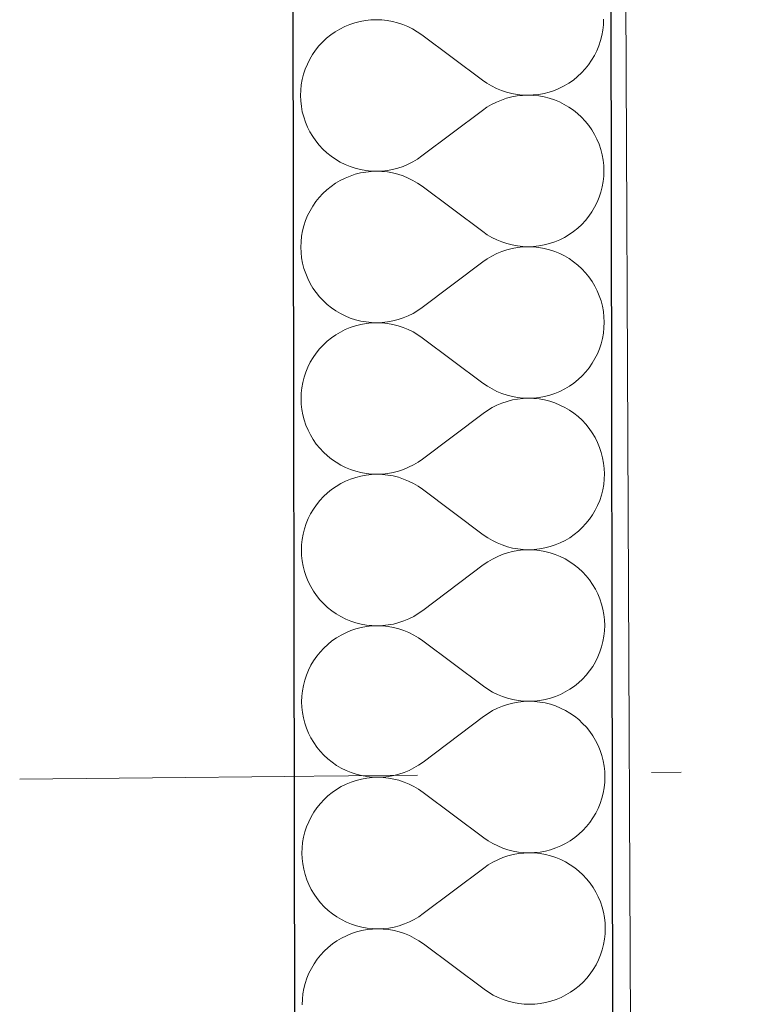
# Model space of a CAD drawing. Header units: millimetres. Extents: x -23738 to 4435, y -2716 to 20653.
# Tile 141 of 160: x -11280 to -10909, y 15142 to 15637. Entities that reach past the tile are written whole.
import ezdxf

# ---------------------------------------------------------------- set-up
doc = ezdxf.new("R2010")
doc.units = ezdxf.units.MM
doc.header["$MEASUREMENT"] = 0
doc.linetypes.add('Wipeout_Contour', pattern=[1000, 0, -1000])
doc.linetypes.add('Čerchovaná', pattern=[450, 200, -117.5, 15, -117.5])
for name, color, linetype in [('9._POHLED ZÁPADNÍ_2_Konstrukce - krov', 7, 'Continuous'), ('9._POHLED ZÁPADNÍ_2_Konstrukce - nosné', 7, 'Continuous'), ('9._POHLED ZÁPADNÍ_2_Nové_Konstrukce - nosné', 7, 'Continuous'), ('9._POHLED ZÁPADNÍ_2_Nové_Výplně - Povrchové', 7, 'Continuous'), ('9._POHLED ZÁPADNÍ_2_Nové_Výplně – Řezové', 7, 'Continuous'), ('9._POHLED ZÁPADNÍ_2_Výplně - Povrchové', 7, 'Continuous'), ('9._POHLED ZÁPADNÍ_2_VÝTAH VAR 1', 7, 'Continuous')]:
    doc.layers.add(name, color=color, linetype=linetype)

# ---------------------------------------------------------------- blocks, each defined once
blk = doc.blocks.new('*X21', base_point=(-24533.14, -6254.22))
at = {"layer": '9._POHLED ZÁPADNÍ_2_Nové_Výplně – Řezové', "color": 21, "linetype": 'Continuous', "lineweight": 20, "true_color": 0xffaaaa}
for p, q in [((-11111.25, 15635.93), (-11113.83, 15635.07)), ((-11108.61, 15636.61), (-11111.25, 15635.93)), ((-11105.94, 15637.09), (-11108.61, 15636.61)), ((-11103.23, 15637.39), (-11105.94, 15637.09)), ((-11100.51, 15637.49), (-11103.23, 15637.39)), ((-11097.79, 15637.4), (-11100.51, 15637.49)), ((-11095.09, 15637.11), (-11097.79, 15637.4)), ((-11092.41, 15636.63), (-11095.09, 15637.11)), ((-11089.77, 15635.96), (-11092.41, 15636.63)), ((-11087.19, 15635.1), (-11089.77, 15635.96)), ((-10986.34, 15634.97), (-10986.25, 15637.69)), ((-11121.11, 15631.41), (-11123.34, 15629.86)), ((-11118.77, 15632.8), (-11121.11, 15631.41)), ((-11116.34, 15634.03), (-11118.77, 15632.8)), ((-11113.83, 15635.07), (-11116.34, 15634.03)), ((-11084.68, 15634.06), (-11087.19, 15635.1)), ((-11082.24, 15632.85), (-11084.68, 15634.06)), ((-11079.9, 15631.46), (-11082.24, 15632.85)), ((-11077.67, 15629.91), (-11079.9, 15631.46)), ((-10987.11, 15629.59), (-10986.63, 15632.27)), ((-10986.63, 15632.27), (-10986.34, 15634.97)), ((-11127.45, 15626.29), (-11129.3, 15624.3)), ((-11125.46, 15628.15), (-11127.45, 15626.29)), ((-11123.34, 15629.86), (-11125.46, 15628.15)), ((-11047.15, 15607.11), (-11077.67, 15629.91)), ((-10988.63, 15624.37), (-10987.78, 15626.95)), ((-10987.78, 15626.95), (-10987.11, 15629.59)), ((-11131, 15622.18), (-11132.55, 15619.94)), ((-11129.3, 15624.3), (-11131, 15622.18)), ((-10990.88, 15619.42), (-10989.67, 15621.85)), ((-10989.67, 15621.85), (-10988.63, 15624.37)), ((-11133.93, 15617.6), (-11135.15, 15615.16)), ((-11132.55, 15619.94), (-11133.93, 15617.6)), ((-10993.82, 15614.84), (-10992.27, 15617.08)), ((-10992.27, 15617.08), (-10990.88, 15619.42)), ((-11136.18, 15612.65), (-11137.04, 15610.07)), ((-11135.15, 15615.16), (-11136.18, 15612.65)), ((-10999.36, 15608.87), (-10997.37, 15610.73)), ((-10997.37, 15610.73), (-10995.52, 15612.72)), ((-10995.52, 15612.72), (-10993.82, 15614.84)), ((-11137.71, 15607.43), (-11138.19, 15604.75)), ((-11137.04, 15610.07), (-11137.71, 15607.43)), ((-11047.15, 15607.11), (-11044.91, 15605.56)), ((-11003.71, 15605.6), (-11001.47, 15607.16)), ((-11001.47, 15607.16), (-10999.36, 15608.87)), ((-11138.47, 15602.05), (-11138.56, 15599.33)), ((-11138.19, 15604.75), (-11138.47, 15602.05)), ((-11044.91, 15605.56), (-11042.57, 15604.17)), ((-11042.57, 15604.17), (-11040.14, 15602.96)), ((-11040.14, 15602.96), (-11037.62, 15601.92)), ((-11037.62, 15601.92), (-11035.04, 15601.06)), ((-11035.04, 15601.06), (-11032.41, 15600.39)), ((-11016.2, 15600.41), (-11013.57, 15601.09)), ((-11013.57, 15601.09), (-11010.99, 15601.95)), ((-11010.99, 15601.95), (-11008.48, 15602.99)), ((-11008.48, 15602.99), (-11006.04, 15604.21)), ((-11006.04, 15604.21), (-11003.71, 15605.6)), ((-11138.56, 15599.33), (-11138.46, 15596.61)), ((-11138.46, 15596.61), (-11138.17, 15593.9)), ((-11040.13, 15596.05), (-11042.56, 15594.82)), ((-11037.62, 15597.09), (-11040.13, 15596.05)), ((-11035.04, 15597.96), (-11037.62, 15597.09)), ((-11032.4, 15598.64), (-11035.04, 15597.96)), ((-11032.41, 15600.39), (-11029.73, 15599.91)), ((-11029.73, 15599.13), (-11032.4, 15598.64)), ((-11029.73, 15599.91), (-11027.02, 15599.62)), ((-11027.02, 15599.43), (-11029.73, 15599.13)), ((-11027.02, 15599.62), (-11024.3, 15599.53)), ((-11024.3, 15599.53), (-11027.02, 15599.43)), ((-11024.3, 15599.53), (-11021.58, 15599.63)), ((-11021.58, 15599.44), (-11024.3, 15599.53)), ((-11021.58, 15599.63), (-11018.88, 15599.92)), ((-11018.88, 15599.15), (-11021.58, 15599.44)), ((-11018.88, 15599.92), (-11016.2, 15600.41)), ((-11016.2, 15598.68), (-11018.88, 15599.15)), ((-11013.56, 15598.01), (-11016.2, 15598.68)), ((-11010.98, 15597.16), (-11013.56, 15598.01)), ((-11008.46, 15596.12), (-11010.98, 15597.16)), ((-11006.03, 15594.91), (-11008.46, 15596.12)), ((-11138.17, 15593.9), (-11137.68, 15591.23)), ((-11137.68, 15591.23), (-11137, 15588.59)), ((-11047.12, 15591.87), (-11077.56, 15568.96)), ((-11044.89, 15593.43), (-11047.12, 15591.87)), ((-11042.56, 15594.82), (-11044.89, 15593.43)), ((-11003.69, 15593.53), (-11006.03, 15594.91)), ((-11001.45, 15591.98), (-11003.69, 15593.53)), ((-10999.33, 15590.28), (-11001.45, 15591.98)), ((-11137, 15588.59), (-11136.14, 15586.01)), ((-11136.14, 15586.01), (-11135.09, 15583.5)), ((-10997.33, 15588.43), (-10999.33, 15590.28)), ((-10995.47, 15586.44), (-10997.33, 15588.43)), ((-10993.76, 15584.33), (-10995.47, 15586.44)), ((-11135.09, 15583.5), (-11133.87, 15581.07)), ((-11133.87, 15581.07), (-11132.48, 15578.73)), ((-10992.2, 15582.09), (-10993.76, 15584.33)), ((-10990.81, 15579.76), (-10992.2, 15582.09)), ((-11132.48, 15578.73), (-11130.92, 15576.5)), ((-11130.92, 15576.5), (-11129.21, 15574.39)), ((-10989.59, 15577.33), (-10990.81, 15579.76)), ((-10988.54, 15574.82), (-10989.59, 15577.33)), ((-11129.21, 15574.39), (-11127.35, 15572.4)), ((-11127.35, 15572.4), (-11125.36, 15570.55)), ((-10987.68, 15572.24), (-10988.54, 15574.82)), ((-10987, 15569.6), (-10987.68, 15572.24)), ((-11125.36, 15570.55), (-11123.23, 15568.85)), ((-11123.23, 15568.85), (-11121, 15567.3)), ((-11121, 15567.3), (-11118.65, 15565.92)), ((-11082.12, 15566.01), (-11079.79, 15567.4)), ((-11079.79, 15567.4), (-11077.56, 15568.96)), ((-10986.51, 15566.92), (-10987, 15569.6)), ((-10986.22, 15564.22), (-10986.51, 15566.92)), ((-11118.65, 15565.92), (-11116.22, 15564.71)), ((-11116.22, 15564.71), (-11113.7, 15563.67)), ((-11113.7, 15563.67), (-11111.12, 15562.82)), ((-11111.12, 15562.82), (-11108.48, 15562.15)), ((-11108.48, 15562.15), (-11105.8, 15561.67)), ((-11105.8, 15561.67), (-11103.1, 15561.39)), ((-11103.1, 15561.2), (-11105.8, 15560.9)), ((-11103.1, 15561.39), (-11100.38, 15561.3)), ((-11100.38, 15561.3), (-11103.1, 15561.2)), ((-11100.38, 15561.3), (-11097.66, 15561.4)), ((-11097.66, 15561.2), (-11100.38, 15561.3)), ((-11097.66, 15561.4), (-11094.95, 15561.7)), ((-11094.95, 15560.92), (-11097.66, 15561.2)), ((-11094.95, 15561.7), (-11092.28, 15562.19)), ((-11092.28, 15562.19), (-11089.64, 15562.87)), ((-11089.64, 15562.87), (-11087.06, 15563.73)), ((-11087.06, 15563.73), (-11084.55, 15564.78)), ((-11084.55, 15564.78), (-11082.12, 15566.01)), ((-10986.12, 15561.5), (-10986.22, 15564.22)), ((-10986.21, 15558.78), (-10986.12, 15561.5)), ((-11118.64, 15556.61), (-11120.97, 15555.22)), ((-11116.2, 15557.84), (-11118.64, 15556.61)), ((-11113.69, 15558.88), (-11116.2, 15557.84)), ((-11111.11, 15559.74), (-11113.69, 15558.88)), ((-11108.48, 15560.42), (-11111.11, 15559.74)), ((-11105.8, 15560.9), (-11108.48, 15560.42)), ((-11092.28, 15560.44), (-11094.95, 15560.92)), ((-11089.64, 15559.77), (-11092.28, 15560.44)), ((-11087.06, 15558.91), (-11089.64, 15559.77)), ((-11084.54, 15557.87), (-11087.06, 15558.91)), ((-11082.11, 15556.66), (-11084.54, 15557.87)), ((-11079.77, 15555.27), (-11082.11, 15556.66)), ((-10986.49, 15556.08), (-10986.21, 15558.78)), ((-11125.32, 15551.96), (-11127.31, 15550.1)), ((-11123.21, 15553.67), (-11125.32, 15551.96)), ((-11120.97, 15555.22), (-11123.21, 15553.67)), ((-11077.53, 15553.72), (-11079.77, 15555.27)), ((-11047.01, 15530.92), (-11077.53, 15553.72)), ((-10987.64, 15550.76), (-10986.97, 15553.4)), ((-10986.97, 15553.4), (-10986.49, 15556.08)), ((-11129.16, 15548.11), (-11130.87, 15545.99)), ((-11127.31, 15550.1), (-11129.16, 15548.11)), ((-10989.53, 15545.66), (-10988.5, 15548.18)), ((-10988.5, 15548.18), (-10987.64, 15550.76)), ((-11133.8, 15541.41), (-11135.01, 15538.97)), ((-11132.41, 15543.75), (-11133.8, 15541.41)), ((-11130.87, 15545.99), (-11132.41, 15543.75)), ((-10992.13, 15540.89), (-10990.75, 15543.23)), ((-10990.75, 15543.23), (-10989.53, 15545.66)), ((-11136.05, 15536.46), (-11136.9, 15533.88)), ((-11135.01, 15538.97), (-11136.05, 15536.46)), ((-10997.23, 15534.54), (-10995.38, 15536.53)), ((-10995.38, 15536.53), (-10993.68, 15538.65)), ((-10993.68, 15538.65), (-10992.13, 15540.89)), ((-11136.9, 15533.88), (-11137.57, 15531.24)), ((-11001.34, 15530.97), (-10999.22, 15532.68)), ((-10999.22, 15532.68), (-10997.23, 15534.54)), ((-11138.05, 15528.56), (-11138.34, 15525.85)), ((-11137.57, 15531.24), (-11138.05, 15528.56)), ((-11047.01, 15530.92), (-11044.78, 15529.37)), ((-11044.78, 15529.37), (-11042.44, 15527.98)), ((-11042.44, 15527.98), (-11040, 15526.77)), ((-11040, 15526.77), (-11037.49, 15525.73)), ((-11010.85, 15525.76), (-11008.34, 15526.8)), ((-11008.34, 15526.8), (-11005.91, 15528.02)), ((-11005.91, 15528.02), (-11003.57, 15529.41)), ((-11003.57, 15529.41), (-11001.34, 15530.97)), ((-11138.34, 15525.85), (-11138.43, 15523.14)), ((-11138.43, 15523.14), (-11138.33, 15520.42)), ((-11037.49, 15525.73), (-11034.91, 15524.87)), ((-11034.9, 15521.77), (-11037.48, 15520.9)), ((-11034.91, 15524.87), (-11032.27, 15524.2)), ((-11032.27, 15522.45), (-11034.9, 15521.77)), ((-11032.27, 15524.2), (-11029.59, 15523.72)), ((-11029.59, 15522.94), (-11032.27, 15522.45)), ((-11029.59, 15523.72), (-11026.89, 15523.43)), ((-11026.89, 15523.23), (-11029.59, 15522.94)), ((-11026.89, 15523.43), (-11024.17, 15523.34)), ((-11024.17, 15523.34), (-11026.89, 15523.23)), ((-11024.17, 15523.34), (-11021.45, 15523.44)), ((-11021.45, 15523.25), (-11024.17, 15523.34)), ((-11021.45, 15523.44), (-11018.74, 15523.73)), ((-11018.74, 15522.96), (-11021.45, 15523.25)), ((-11018.74, 15523.73), (-11016.07, 15524.22)), ((-11016.07, 15522.49), (-11018.74, 15522.96)), ((-11016.07, 15524.22), (-11013.43, 15524.9)), ((-11013.43, 15521.82), (-11016.07, 15522.49)), ((-11013.43, 15524.9), (-11010.85, 15525.76)), ((-11010.84, 15520.97), (-11013.43, 15521.82)), ((-11138.33, 15520.42), (-11138.03, 15517.71)), ((-11138.03, 15517.71), (-11137.54, 15515.04)), ((-11044.76, 15517.24), (-11046.99, 15515.68)), ((-11042.42, 15518.63), (-11044.76, 15517.24)), ((-11039.99, 15519.85), (-11042.42, 15518.63)), ((-11037.48, 15520.9), (-11039.99, 15519.85)), ((-11008.33, 15519.93), (-11010.84, 15520.97)), ((-11005.89, 15518.72), (-11008.33, 15519.93)), ((-11003.55, 15517.34), (-11005.89, 15518.72)), ((-11001.31, 15515.79), (-11003.55, 15517.34)), ((-11137.54, 15515.04), (-11136.87, 15512.4)), ((-11136.87, 15512.4), (-11136, 15509.82)), ((-11046.99, 15515.68), (-11077.42, 15492.77)), ((-10999.19, 15514.09), (-11001.31, 15515.79)), ((-10997.2, 15512.24), (-10999.19, 15514.09)), ((-10995.34, 15510.25), (-10997.2, 15512.24)), ((-11136, 15509.82), (-11134.96, 15507.31)), ((-11134.96, 15507.31), (-11133.73, 15504.88)), ((-10993.63, 15508.14), (-10995.34, 15510.25)), ((-10992.07, 15505.9), (-10993.63, 15508.14)), ((-11133.73, 15504.88), (-11132.34, 15502.54)), ((-11132.34, 15502.54), (-11130.78, 15500.31)), ((-10990.68, 15503.57), (-10992.07, 15505.9)), ((-10989.45, 15501.14), (-10990.68, 15503.57)), ((-11130.78, 15500.31), (-11129.07, 15498.2)), ((-11129.07, 15498.2), (-11127.22, 15496.21)), ((-10988.41, 15498.62), (-10989.45, 15501.14)), ((-10987.54, 15496.05), (-10988.41, 15498.62)), ((-11127.22, 15496.21), (-11125.22, 15494.36)), ((-11125.22, 15494.36), (-11123.1, 15492.66)), ((-11123.1, 15492.66), (-11120.86, 15491.11)), ((-11079.65, 15491.21), (-11077.42, 15492.77)), ((-10986.87, 15493.41), (-10987.54, 15496.05)), ((-10986.38, 15490.73), (-10986.87, 15493.41)), ((-11120.86, 15491.11), (-11118.52, 15489.73)), ((-11118.52, 15489.73), (-11116.08, 15488.52)), ((-11116.08, 15488.52), (-11113.57, 15487.48)), ((-11113.57, 15487.48), (-11110.98, 15486.63)), ((-11089.51, 15486.68), (-11086.93, 15487.54)), ((-11086.93, 15487.54), (-11084.42, 15488.59)), ((-11084.42, 15488.59), (-11081.99, 15489.82)), ((-11081.99, 15489.82), (-11079.65, 15491.21)), ((-10986.08, 15488.03), (-10986.38, 15490.73)), ((-10985.98, 15485.31), (-10986.08, 15488.03)), ((-11113.56, 15482.69), (-11116.07, 15481.65)), ((-11110.98, 15483.55), (-11113.56, 15482.69)), ((-11110.98, 15486.63), (-11108.35, 15485.96)), ((-11108.34, 15484.23), (-11110.98, 15483.55)), ((-11108.35, 15485.96), (-11105.67, 15485.48)), ((-11105.67, 15484.71), (-11108.34, 15484.23)), ((-11105.67, 15485.48), (-11102.96, 15485.2)), ((-11102.96, 15485.01), (-11105.67, 15484.71)), ((-11102.96, 15485.2), (-11100.24, 15485.11)), ((-11100.24, 15485.11), (-11102.96, 15485.01)), ((-11100.24, 15485.11), (-11097.52, 15485.21)), ((-11097.52, 15485.01), (-11100.24, 15485.11)), ((-11097.52, 15485.21), (-11094.82, 15485.51)), ((-11094.82, 15484.73), (-11097.52, 15485.01)), ((-11094.82, 15485.51), (-11092.14, 15486)), ((-11092.14, 15484.25), (-11094.82, 15484.73)), ((-11092.14, 15486), (-11089.51, 15486.68)), ((-11089.5, 15483.58), (-11092.14, 15484.25)), ((-11086.92, 15482.72), (-11089.5, 15483.58)), ((-11084.41, 15481.68), (-11086.92, 15482.72)), ((-10986.36, 15479.89), (-10986.07, 15482.59)), ((-10986.07, 15482.59), (-10985.98, 15485.31)), ((-11123.07, 15477.48), (-11125.19, 15475.77)), ((-11120.84, 15479.03), (-11123.07, 15477.48)), ((-11118.5, 15480.42), (-11120.84, 15479.03)), ((-11116.07, 15481.65), (-11118.5, 15480.42)), ((-11081.97, 15480.47), (-11084.41, 15481.68)), ((-11079.63, 15479.08), (-11081.97, 15480.47)), ((-11077.4, 15477.53), (-11079.63, 15479.08)), ((-11046.88, 15454.73), (-11077.4, 15477.53)), ((-10987.51, 15474.57), (-10986.84, 15477.21)), ((-10986.84, 15477.21), (-10986.36, 15479.89)), ((-11127.18, 15473.91), (-11129.03, 15471.92)), ((-11125.19, 15475.77), (-11127.18, 15473.91)), ((-10989.4, 15469.47), (-10988.36, 15471.99)), ((-10988.36, 15471.99), (-10987.51, 15474.57)), ((-11132.28, 15467.56), (-11133.66, 15465.22)), ((-11130.73, 15469.8), (-11132.28, 15467.56)), ((-11129.03, 15471.92), (-11130.73, 15469.8)), ((-10992, 15464.7), (-10990.61, 15467.04)), ((-10990.61, 15467.04), (-10989.4, 15469.47)), ((-11134.88, 15462.78), (-11135.91, 15460.27)), ((-11133.66, 15465.22), (-11134.88, 15462.78)), ((-10995.25, 15460.34), (-10993.54, 15462.46)), ((-10993.54, 15462.46), (-10992, 15464.7)), ((-11136.77, 15457.69), (-11137.44, 15455.05)), ((-11135.91, 15460.27), (-11136.77, 15457.69)), ((-10999.09, 15456.49), (-10997.1, 15458.35)), ((-10997.1, 15458.35), (-10995.25, 15460.34)), ((-11137.92, 15452.37), (-11138.2, 15449.66)), ((-11137.44, 15455.05), (-11137.92, 15452.37)), ((-11046.88, 15454.73), (-11044.64, 15453.18)), ((-11044.64, 15453.18), (-11042.3, 15451.79)), ((-11005.77, 15451.83), (-11003.44, 15453.22)), ((-11003.44, 15453.22), (-11001.2, 15454.78)), ((-11001.2, 15454.78), (-10999.09, 15456.49)), ((-11138.2, 15449.66), (-11138.29, 15446.95)), ((-11042.3, 15451.79), (-11039.87, 15450.58)), ((-11039.87, 15450.58), (-11037.35, 15449.54)), ((-11037.35, 15449.54), (-11034.77, 15448.68)), ((-11034.77, 15448.68), (-11032.13, 15448.01)), ((-11032.13, 15448.01), (-11029.46, 15447.53)), ((-11029.46, 15447.53), (-11026.75, 15447.24)), ((-11026.75, 15447.24), (-11024.03, 15447.15)), ((-11024.03, 15447.15), (-11021.31, 15447.25)), ((-11021.31, 15447.25), (-11018.61, 15447.54)), ((-11018.61, 15447.54), (-11015.93, 15448.03)), ((-11015.93, 15448.03), (-11013.3, 15448.7)), ((-11013.3, 15448.7), (-11010.72, 15449.57)), ((-11010.72, 15449.57), (-11008.21, 15450.61)), ((-11008.21, 15450.61), (-11005.77, 15451.83)), ((-11138.29, 15446.95), (-11138.19, 15444.23)), ((-11138.19, 15444.23), (-11137.9, 15441.52)), ((-11042.29, 15442.44), (-11044.62, 15441.05)), ((-11039.86, 15443.66), (-11042.29, 15442.44)), ((-11037.35, 15444.71), (-11039.86, 15443.66)), ((-11034.77, 15445.58), (-11037.35, 15444.71)), ((-11032.13, 15446.26), (-11034.77, 15445.58)), ((-11029.46, 15446.75), (-11032.13, 15446.26)), ((-11026.75, 15447.04), (-11029.46, 15446.75)), ((-11024.03, 15447.15), (-11026.75, 15447.04)), ((-11021.31, 15447.06), (-11024.03, 15447.15)), ((-11018.61, 15446.77), (-11021.31, 15447.06)), ((-11015.93, 15446.3), (-11018.61, 15446.77)), ((-11013.29, 15445.63), (-11015.93, 15446.3)), ((-11010.71, 15444.78), (-11013.29, 15445.63)), ((-11008.19, 15443.74), (-11010.71, 15444.78)), ((-11005.76, 15442.53), (-11008.19, 15443.74)), ((-11003.42, 15441.15), (-11005.76, 15442.53)), ((-11137.9, 15441.52), (-11137.41, 15438.85)), ((-11137.41, 15438.85), (-11136.73, 15436.21)), ((-11046.85, 15439.49), (-11077.29, 15416.58)), ((-11044.62, 15441.05), (-11046.85, 15439.49)), ((-11001.18, 15439.6), (-11003.42, 15441.15)), ((-10999.06, 15437.9), (-11001.18, 15439.6)), ((-10997.06, 15436.05), (-10999.06, 15437.9)), ((-11136.73, 15436.21), (-11135.87, 15433.63)), ((-11135.87, 15433.63), (-11134.82, 15431.12)), ((-10995.2, 15434.06), (-10997.06, 15436.05)), ((-10993.49, 15431.94), (-10995.2, 15434.06)), ((-11134.82, 15431.12), (-11133.6, 15428.69)), ((-11133.6, 15428.69), (-11132.21, 15426.35)), ((-10991.93, 15429.71), (-10993.49, 15431.94)), ((-10990.54, 15427.38), (-10991.93, 15429.71)), ((-11132.21, 15426.35), (-11130.65, 15424.12)), ((-11130.65, 15424.12), (-11128.94, 15422.01)), ((-10989.32, 15424.95), (-10990.54, 15427.38)), ((-10988.27, 15422.43), (-10989.32, 15424.95)), ((-11128.94, 15422.01), (-11127.08, 15420.02)), ((-11127.08, 15420.02), (-11125.08, 15418.17)), ((-11125.08, 15418.17), (-11122.96, 15416.47)), ((-10987.41, 15419.85), (-10988.27, 15422.43)), ((-10986.73, 15417.22), (-10987.41, 15419.85)), ((-11122.96, 15416.47), (-11120.72, 15414.92)), ((-11120.72, 15414.92), (-11118.38, 15413.54)), ((-11118.38, 15413.54), (-11115.95, 15412.33)), ((-11084.28, 15412.4), (-11081.85, 15413.63)), ((-11081.85, 15413.63), (-11079.52, 15415.02)), ((-11079.52, 15415.02), (-11077.29, 15416.58)), ((-10986.24, 15414.54), (-10986.73, 15417.22)), ((-10985.95, 15411.84), (-10986.24, 15414.54)), ((-11115.95, 15412.33), (-11113.43, 15411.29)), ((-11113.43, 15411.29), (-11110.85, 15410.44)), ((-11110.85, 15410.44), (-11108.21, 15409.77)), ((-11108.21, 15408.04), (-11110.84, 15407.36)), ((-11108.21, 15409.77), (-11105.53, 15409.29)), ((-11105.53, 15408.52), (-11108.21, 15408.04)), ((-11105.53, 15409.29), (-11102.83, 15409.01)), ((-11102.83, 15408.82), (-11105.53, 15408.52)), ((-11102.83, 15409.01), (-11100.11, 15408.92)), ((-11100.11, 15408.92), (-11102.83, 15408.82)), ((-11100.11, 15408.92), (-11097.39, 15409.02)), ((-11097.39, 15408.82), (-11100.11, 15408.92)), ((-11097.39, 15409.02), (-11094.68, 15409.32)), ((-11094.68, 15408.54), (-11097.39, 15408.82)), ((-11094.68, 15409.32), (-11092.01, 15409.81)), ((-11092.01, 15408.06), (-11094.68, 15408.54)), ((-11092.01, 15409.81), (-11089.37, 15410.49)), ((-11089.37, 15407.39), (-11092.01, 15408.06)), ((-11089.37, 15410.49), (-11086.79, 15411.35)), ((-11086.79, 15411.35), (-11084.28, 15412.4)), ((-10985.85, 15409.12), (-10985.95, 15411.84)), ((-10985.94, 15406.4), (-10985.85, 15409.12)), ((-11120.7, 15402.84), (-11122.94, 15401.29)), ((-11118.37, 15404.23), (-11120.7, 15402.84)), ((-11115.93, 15405.45), (-11118.37, 15404.23)), ((-11113.42, 15406.5), (-11115.93, 15405.45)), ((-11110.84, 15407.36), (-11113.42, 15406.5)), ((-11086.79, 15406.53), (-11089.37, 15407.39)), ((-11084.27, 15405.49), (-11086.79, 15406.53)), ((-11081.84, 15404.28), (-11084.27, 15405.49)), ((-11079.5, 15402.89), (-11081.84, 15404.28)), ((-11077.26, 15401.34), (-11079.5, 15402.89)), ((-10986.7, 15401.02), (-10986.22, 15403.7)), ((-10986.22, 15403.7), (-10985.94, 15406.4)), ((-11127.04, 15397.72), (-11128.89, 15395.73)), ((-11125.05, 15399.58), (-11127.04, 15397.72)), ((-11122.94, 15401.29), (-11125.05, 15399.58)), ((-11046.74, 15378.54), (-11077.26, 15401.34)), ((-10988.23, 15395.8), (-10987.37, 15398.38)), ((-10987.37, 15398.38), (-10986.7, 15401.02)), ((-11130.6, 15393.61), (-11132.14, 15391.37)), ((-11128.89, 15395.73), (-11130.6, 15393.61)), ((-10990.48, 15390.85), (-10989.26, 15393.28)), ((-10989.26, 15393.28), (-10988.23, 15395.8)), ((-11133.53, 15389.03), (-11134.74, 15386.59)), ((-11132.14, 15391.37), (-11133.53, 15389.03)), ((-10993.41, 15386.27), (-10991.86, 15388.51)), ((-10991.86, 15388.51), (-10990.48, 15390.85)), ((-11135.78, 15384.08), (-11136.63, 15381.49)), ((-11134.74, 15386.59), (-11135.78, 15384.08)), ((-10996.96, 15382.15), (-10995.11, 15384.15)), ((-10995.11, 15384.15), (-10993.41, 15386.27)), ((-11137.3, 15378.86), (-11137.78, 15376.18)), ((-11136.63, 15381.49), (-11137.3, 15378.86)), ((-11046.74, 15378.54), (-11044.51, 15376.99)), ((-11003.3, 15377.03), (-11001.07, 15378.59)), ((-11001.07, 15378.59), (-10998.95, 15380.3)), ((-10998.95, 15380.3), (-10996.96, 15382.15)), ((-11138.07, 15373.47), (-11138.16, 15370.76)), ((-11137.78, 15376.18), (-11138.07, 15373.47)), ((-11044.51, 15376.99), (-11042.17, 15375.6)), ((-11042.17, 15375.6), (-11039.73, 15374.39)), ((-11039.73, 15374.39), (-11037.22, 15373.35)), ((-11037.22, 15373.35), (-11034.64, 15372.49)), ((-11013.16, 15372.51), (-11010.58, 15373.38)), ((-11010.58, 15373.38), (-11008.07, 15374.42)), ((-11008.07, 15374.42), (-11005.64, 15375.64)), ((-11005.64, 15375.64), (-11003.3, 15377.03)), ((-11138.16, 15370.76), (-11138.06, 15368.04)), ((-11138.06, 15368.04), (-11137.76, 15365.33)), ((-11037.21, 15368.52), (-11039.72, 15367.47)), ((-11034.63, 15369.39), (-11037.21, 15368.52)), ((-11034.64, 15372.49), (-11032, 15371.82)), ((-11032, 15370.07), (-11034.63, 15369.39)), ((-11032, 15371.82), (-11029.32, 15371.34)), ((-11029.32, 15370.56), (-11032, 15370.07)), ((-11029.32, 15371.34), (-11026.62, 15371.05)), ((-11026.62, 15370.85), (-11029.32, 15370.56)), ((-11026.62, 15371.05), (-11023.9, 15370.96)), ((-11023.9, 15370.96), (-11026.62, 15370.85)), ((-11023.9, 15370.96), (-11021.18, 15371.06)), ((-11021.18, 15370.87), (-11023.9, 15370.96)), ((-11021.18, 15371.06), (-11018.47, 15371.35)), ((-11018.47, 15370.58), (-11021.18, 15370.87)), ((-11018.47, 15371.35), (-11015.8, 15371.84)), ((-11015.79, 15370.11), (-11018.47, 15370.58)), ((-11015.8, 15371.84), (-11013.16, 15372.51)), ((-11013.16, 15369.44), (-11015.79, 15370.11)), ((-11010.57, 15368.59), (-11013.16, 15369.44)), ((-11008.06, 15367.55), (-11010.57, 15368.59)), ((-11137.76, 15365.33), (-11137.27, 15362.66)), ((-11046.72, 15363.3), (-11077.15, 15340.39)), ((-11044.49, 15364.86), (-11046.72, 15363.3)), ((-11042.15, 15366.25), (-11044.49, 15364.86)), ((-11039.72, 15367.47), (-11042.15, 15366.25)), ((-11005.62, 15366.34), (-11008.06, 15367.55)), ((-11003.28, 15364.96), (-11005.62, 15366.34)), ((-11001.04, 15363.41), (-11003.28, 15364.96)), ((-10998.92, 15361.71), (-11001.04, 15363.41)), ((-11137.27, 15362.66), (-11136.6, 15360.02)), ((-11136.6, 15360.02), (-11135.73, 15357.44)), ((-10996.93, 15359.86), (-10998.92, 15361.71)), ((-10995.07, 15357.87), (-10996.93, 15359.86)), ((-11135.73, 15357.44), (-11134.69, 15354.93)), ((-11134.69, 15354.93), (-11133.46, 15352.5)), ((-10993.36, 15355.75), (-10995.07, 15357.87)), ((-10991.8, 15353.52), (-10993.36, 15355.75)), ((-10990.41, 15351.19), (-10991.8, 15353.52)), ((-11133.46, 15352.5), (-11132.07, 15350.16)), ((-11132.07, 15350.16), (-11130.51, 15347.93)), ((-10989.18, 15348.76), (-10990.41, 15351.19)), ((-10988.14, 15346.24), (-10989.18, 15348.76)), ((-11130.51, 15347.93), (-11128.8, 15345.82)), ((-11128.8, 15345.82), (-11126.94, 15343.83)), ((-11126.94, 15343.83), (-11124.95, 15341.98)), ((-10987.27, 15343.66), (-10988.14, 15346.24)), ((-10986.6, 15341.03), (-10987.27, 15343.66)), ((-11124.95, 15341.98), (-11122.83, 15340.28)), ((-11122.83, 15340.28), (-11120.59, 15338.73)), ((-11120.59, 15338.73), (-11118.25, 15337.35)), ((-11081.72, 15337.44), (-11079.38, 15338.83)), ((-11079.38, 15338.83), (-11077.15, 15340.39)), ((-10986.11, 15338.35), (-10986.6, 15341.03)), ((-10985.81, 15335.65), (-10986.11, 15338.35)), ((-11118.25, 15337.35), (-11115.81, 15336.13)), ((-11115.81, 15336.13), (-11113.3, 15335.1)), ((-11113.3, 15335.1), (-11110.71, 15334.25)), ((-11110.71, 15334.25), (-11108.08, 15333.58)), ((-11108.08, 15333.58), (-11105.4, 15333.1)), ((-11094.55, 15333.13), (-11091.87, 15333.62)), ((-11091.87, 15333.62), (-11089.24, 15334.3)), ((-11089.24, 15334.3), (-11086.66, 15335.16)), ((-11086.66, 15335.16), (-11084.15, 15336.21)), ((-11084.15, 15336.21), (-11081.72, 15337.44)), ((-10985.71, 15332.93), (-10985.81, 15335.65)), ((-11115.8, 15329.26), (-11118.23, 15328.04)), ((-11113.29, 15330.31), (-11115.8, 15329.26)), ((-11110.71, 15331.17), (-11113.29, 15330.31)), ((-11108.07, 15331.85), (-11110.71, 15331.17)), ((-11105.4, 15332.33), (-11108.07, 15331.85)), ((-11105.4, 15333.1), (-11102.69, 15332.82)), ((-11102.69, 15332.63), (-11105.4, 15332.33)), ((-11102.69, 15332.82), (-11099.97, 15332.73)), ((-11099.97, 15332.73), (-11102.69, 15332.63)), ((-11099.97, 15332.73), (-11097.25, 15332.83)), ((-11097.25, 15332.63), (-11099.97, 15332.73)), ((-11097.25, 15332.83), (-11094.55, 15333.13)), ((-11094.55, 15332.35), (-11097.25, 15332.63)), ((-11091.87, 15331.87), (-11094.55, 15332.35)), ((-11089.23, 15331.2), (-11091.87, 15331.87)), ((-11086.65, 15330.34), (-11089.23, 15331.2)), ((-11084.14, 15329.3), (-11086.65, 15330.34)), ((-11081.7, 15328.08), (-11084.14, 15329.3)), ((-10986.09, 15327.51), (-10985.8, 15330.21)), ((-10985.8, 15330.21), (-10985.71, 15332.93)), ((-11122.8, 15325.1), (-11124.92, 15323.39)), ((-11120.57, 15326.65), (-11122.8, 15325.1)), ((-11118.23, 15328.04), (-11120.57, 15326.65)), ((-11079.36, 15326.7), (-11081.7, 15328.08)), ((-11077.13, 15325.15), (-11079.36, 15326.7)), ((-11046.61, 15302.35), (-11077.13, 15325.15)), ((-10987.24, 15322.19), (-10986.57, 15324.83)), ((-10986.57, 15324.83), (-10986.09, 15327.51)), ((-11128.76, 15319.54), (-11130.46, 15317.42)), ((-11126.91, 15321.53), (-11128.76, 15319.54)), ((-11124.92, 15323.39), (-11126.91, 15321.53)), ((-10989.13, 15317.09), (-10988.09, 15319.61)), ((-10988.09, 15319.61), (-10987.24, 15322.19)), ((-11132.01, 15315.18), (-11133.39, 15312.84)), ((-11130.46, 15317.42), (-11132.01, 15315.18)), ((-10991.73, 15312.32), (-10990.34, 15314.66)), ((-10990.34, 15314.66), (-10989.13, 15317.09)), ((-11134.61, 15310.4), (-11135.64, 15307.89)), ((-11133.39, 15312.84), (-11134.61, 15310.4)), ((-10994.98, 15307.96), (-10993.27, 15310.08)), ((-10993.27, 15310.08), (-10991.73, 15312.32)), ((-11136.5, 15305.3), (-11137.17, 15302.67)), ((-11135.64, 15307.89), (-11136.5, 15305.3)), ((-11000.93, 15302.4), (-10998.82, 15304.11)), ((-10998.82, 15304.11), (-10996.83, 15305.96)), ((-10996.83, 15305.96), (-10994.98, 15307.96)), ((-11137.65, 15299.99), (-11137.93, 15297.28)), ((-11137.17, 15302.67), (-11137.65, 15299.99)), ((-11046.61, 15302.35), (-11044.37, 15300.8)), ((-11044.37, 15300.8), (-11042.03, 15299.41)), ((-11042.03, 15299.41), (-11039.6, 15298.19)), ((-11007.94, 15298.23), (-11005.5, 15299.45)), ((-11005.5, 15299.45), (-11003.17, 15300.84)), ((-11003.17, 15300.84), (-11000.93, 15302.4)), ((-11137.93, 15297.28), (-11138.02, 15294.56)), ((-11138.02, 15294.56), (-11137.92, 15291.85)), ((-11039.6, 15298.19), (-11037.08, 15297.16)), ((-11037.08, 15297.16), (-11034.5, 15296.3)), ((-11034.5, 15296.3), (-11031.86, 15295.63)), ((-11031.86, 15293.88), (-11034.5, 15293.2)), ((-11031.86, 15295.63), (-11029.19, 15295.15)), ((-11029.19, 15294.37), (-11031.86, 15293.88)), ((-11029.19, 15295.15), (-11026.48, 15294.86)), ((-11026.48, 15294.66), (-11029.19, 15294.37)), ((-11026.48, 15294.86), (-11023.76, 15294.77)), ((-11023.76, 15294.77), (-11026.48, 15294.66)), ((-11023.76, 15294.77), (-11021.04, 15294.87)), ((-11021.04, 15294.68), (-11023.76, 15294.77)), ((-11021.04, 15294.87), (-11018.34, 15295.16)), ((-11018.34, 15294.39), (-11021.04, 15294.68)), ((-11018.34, 15295.16), (-11015.66, 15295.65)), ((-11015.66, 15293.92), (-11018.34, 15294.39)), ((-11015.66, 15295.65), (-11013.03, 15296.32)), ((-11013.02, 15293.25), (-11015.66, 15293.92)), ((-11013.03, 15296.32), (-11010.45, 15297.19)), ((-11010.45, 15297.19), (-11007.94, 15298.23)), ((-11137.92, 15291.85), (-11137.63, 15289.14)), ((-11137.63, 15289.14), (-11137.14, 15286.47)), ((-11042.02, 15290.06), (-11044.35, 15288.67)), ((-11039.59, 15291.28), (-11042.02, 15290.06)), ((-11037.08, 15292.33), (-11039.59, 15291.28)), ((-11034.5, 15293.2), (-11037.08, 15292.33)), ((-11010.44, 15292.4), (-11013.02, 15293.25)), ((-11007.92, 15291.36), (-11010.44, 15292.4)), ((-11005.49, 15290.15), (-11007.92, 15291.36)), ((-11003.15, 15288.76), (-11005.49, 15290.15)), ((-11000.91, 15287.22), (-11003.15, 15288.76)), ((-11137.14, 15286.47), (-11136.46, 15283.83)), ((-11136.46, 15283.83), (-11135.6, 15281.25)), ((-11046.58, 15287.11), (-11077.02, 15264.2)), ((-11044.35, 15288.67), (-11046.58, 15287.11)), ((-10998.79, 15285.52), (-11000.91, 15287.22)), ((-10996.79, 15283.67), (-10998.79, 15285.52)), ((-11135.6, 15281.25), (-11134.55, 15278.74)), ((-10994.93, 15281.68), (-10996.79, 15283.67)), ((-10993.22, 15279.56), (-10994.93, 15281.68)), ((-10991.66, 15277.33), (-10993.22, 15279.56)), ((-11134.55, 15278.74), (-11133.33, 15276.31)), ((-11133.33, 15276.31), (-11131.94, 15273.97)), ((-11131.94, 15273.97), (-11130.38, 15271.74)), ((-10990.27, 15275), (-10991.66, 15277.33)), ((-10989.05, 15272.57), (-10990.27, 15275)), ((-11130.38, 15271.74), (-11128.67, 15269.63)), ((-11128.67, 15269.63), (-11126.81, 15267.64)), ((-10988, 15270.05), (-10989.05, 15272.57)), ((-10987.14, 15267.47), (-10988, 15270.05)), ((-11126.81, 15267.64), (-11124.81, 15265.79)), ((-11124.81, 15265.79), (-11122.69, 15264.09)), ((-11122.69, 15264.09), (-11120.45, 15262.54)), ((-11079.25, 15262.64), (-11077.02, 15264.2)), ((-10986.46, 15264.84), (-10987.14, 15267.47)), ((-10985.97, 15262.16), (-10986.46, 15264.84)), ((-11120.45, 15262.54), (-11118.11, 15261.16)), ((-11118.11, 15261.16), (-11115.68, 15259.94)), ((-11115.68, 15259.94), (-11113.16, 15258.91)), ((-11086.52, 15258.97), (-11084.01, 15260.02)), ((-11084.01, 15260.02), (-11081.58, 15261.24)), ((-11081.58, 15261.24), (-11079.25, 15262.64)), ((-10985.68, 15259.46), (-10985.97, 15262.16)), ((-10985.58, 15256.74), (-10985.68, 15259.46)), ((-11113.15, 15254.12), (-11115.66, 15253.07)), ((-11113.16, 15258.91), (-11110.58, 15258.06)), ((-11110.57, 15254.98), (-11113.15, 15254.12)), ((-11110.58, 15258.06), (-11107.94, 15257.39)), ((-11107.94, 15255.66), (-11110.57, 15254.98)), ((-11107.94, 15257.39), (-11105.26, 15256.91)), ((-11105.26, 15256.14), (-11107.94, 15255.66)), ((-11105.26, 15256.91), (-11102.56, 15256.63)), ((-11102.56, 15256.44), (-11105.26, 15256.14)), ((-11102.56, 15256.63), (-11099.84, 15256.54)), ((-11099.84, 15256.54), (-11102.56, 15256.44)), ((-11099.84, 15256.54), (-11097.12, 15256.64)), ((-11097.12, 15256.44), (-11099.84, 15256.54)), ((-11097.12, 15256.64), (-11094.41, 15256.94)), ((-11094.41, 15256.16), (-11097.12, 15256.44)), ((-11094.41, 15256.94), (-11091.74, 15257.43)), ((-11091.73, 15255.68), (-11094.41, 15256.16)), ((-11091.74, 15257.43), (-11089.1, 15258.11)), ((-11089.1, 15255.01), (-11091.73, 15255.68)), ((-11089.1, 15258.11), (-11086.52, 15258.97)), ((-11086.52, 15254.15), (-11089.1, 15255.01)), ((-11084, 15253.11), (-11086.52, 15254.15)), ((-10985.67, 15254.02), (-10985.58, 15256.74)), ((-11120.43, 15250.46), (-11122.67, 15248.91)), ((-11118.1, 15251.85), (-11120.43, 15250.46)), ((-11115.66, 15253.07), (-11118.1, 15251.85)), ((-11081.57, 15251.89), (-11084, 15253.11)), ((-11079.23, 15250.51), (-11081.57, 15251.89)), ((-11076.99, 15248.96), (-11079.23, 15250.51)), ((-10986.43, 15248.64), (-10985.95, 15251.32)), ((-10985.95, 15251.32), (-10985.67, 15254.02)), ((-11126.77, 15245.34), (-11128.62, 15243.35)), ((-11124.78, 15247.2), (-11126.77, 15245.34)), ((-11122.67, 15248.91), (-11124.78, 15247.2)), ((-11046.47, 15226.16), (-11076.99, 15248.96)), ((-10987.96, 15243.42), (-10987.1, 15246)), ((-10987.1, 15246), (-10986.43, 15248.64)), ((-11130.33, 15241.23), (-11131.87, 15238.99)), ((-11128.62, 15243.35), (-11130.33, 15241.23)), ((-10990.21, 15238.47), (-10988.99, 15240.9)), ((-10988.99, 15240.9), (-10987.96, 15243.42)), ((-11133.26, 15236.65), (-11134.47, 15234.21)), ((-11131.87, 15238.99), (-11133.26, 15236.65)), ((-10993.14, 15233.89), (-10991.59, 15236.13)), ((-10991.59, 15236.13), (-10990.21, 15238.47)), ((-11135.51, 15231.7), (-11136.36, 15229.11)), ((-11134.47, 15234.21), (-11135.51, 15231.7)), ((-10998.68, 15227.92), (-10996.69, 15229.77)), ((-10996.69, 15229.77), (-10994.84, 15231.77)), ((-10994.84, 15231.77), (-10993.14, 15233.89)), ((-11137.03, 15226.48), (-11137.51, 15223.8)), ((-11136.36, 15229.11), (-11137.03, 15226.48)), ((-11046.47, 15226.16), (-11044.24, 15224.61)), ((-11044.24, 15224.61), (-11041.9, 15223.22)), ((-11005.37, 15223.26), (-11003.03, 15224.65)), ((-11003.03, 15224.65), (-11000.8, 15226.21)), ((-11000.8, 15226.21), (-10998.68, 15227.92)), ((-11137.8, 15221.09), (-11137.89, 15218.37)), ((-11137.51, 15223.8), (-11137.8, 15221.09)), ((-11041.9, 15223.22), (-11039.46, 15222)), ((-11039.46, 15222), (-11036.95, 15220.97)), ((-11036.95, 15220.97), (-11034.37, 15220.11)), ((-11034.37, 15220.11), (-11031.73, 15219.44)), ((-11018.2, 15218.97), (-11015.53, 15219.46)), ((-11015.53, 15219.46), (-11012.89, 15220.13)), ((-11012.89, 15220.13), (-11010.31, 15221)), ((-11010.31, 15221), (-11007.8, 15222.04)), ((-11007.8, 15222.04), (-11005.37, 15223.26)), ((-11137.89, 15218.37), (-11137.79, 15215.66)), ((-11137.79, 15215.66), (-11137.49, 15212.95)), ((-11039.45, 15215.09), (-11041.88, 15213.87)), ((-11036.94, 15216.14), (-11039.45, 15215.09)), ((-11034.36, 15217.01), (-11036.94, 15216.14)), ((-11031.73, 15217.69), (-11034.36, 15217.01)), ((-11031.73, 15219.44), (-11029.05, 15218.96)), ((-11029.05, 15218.18), (-11031.73, 15217.69)), ((-11029.05, 15218.96), (-11026.35, 15218.67)), ((-11026.35, 15218.47), (-11029.05, 15218.18)), ((-11026.35, 15218.67), (-11023.63, 15218.58)), ((-11023.63, 15218.58), (-11026.35, 15218.47)), ((-11023.63, 15218.58), (-11020.91, 15218.68)), ((-11020.91, 15218.49), (-11023.63, 15218.58)), ((-11020.91, 15218.68), (-11018.2, 15218.97)), ((-11018.2, 15218.2), (-11020.91, 15218.49)), ((-11015.52, 15217.73), (-11018.2, 15218.2)), ((-11012.89, 15217.06), (-11015.52, 15217.73)), ((-11010.3, 15216.21), (-11012.89, 15217.06)), ((-11007.79, 15215.17), (-11010.3, 15216.21)), ((-11005.35, 15213.96), (-11007.79, 15215.17)), ((-11137.49, 15212.95), (-11137, 15210.28)), ((-11137, 15210.28), (-11136.33, 15207.64)), ((-11046.45, 15210.92), (-11076.88, 15188.01)), ((-11044.22, 15212.48), (-11046.45, 15210.92)), ((-11041.88, 15213.87), (-11044.22, 15212.48)), ((-11003.01, 15212.57), (-11005.35, 15213.96)), ((-11000.77, 15211.03), (-11003.01, 15212.57)), ((-10998.65, 15209.33), (-11000.77, 15211.03)), ((-11136.33, 15207.64), (-11135.46, 15205.06)), ((-11135.46, 15205.06), (-11134.42, 15202.55)), ((-10996.65, 15207.48), (-10998.65, 15209.33)), ((-10994.8, 15205.49), (-10996.65, 15207.48)), ((-10993.09, 15203.37), (-10994.8, 15205.49)), ((-11134.42, 15202.55), (-11133.19, 15200.12)), ((-11133.19, 15200.12), (-11131.8, 15197.78)), ((-10991.53, 15201.14), (-10993.09, 15203.37)), ((-10990.14, 15198.81), (-10991.53, 15201.14)), ((-11131.8, 15197.78), (-11130.24, 15195.55)), ((-11130.24, 15195.55), (-11128.53, 15193.44)), ((-10988.91, 15196.37), (-10990.14, 15198.81)), ((-10987.87, 15193.86), (-10988.91, 15196.37)), ((-11128.53, 15193.44), (-11126.67, 15191.45)), ((-11126.67, 15191.45), (-11124.68, 15189.6)), ((-10987, 15191.28), (-10987.87, 15193.86)), ((-10986.33, 15188.65), (-10987, 15191.28)), ((-11124.68, 15189.6), (-11122.56, 15187.9)), ((-11122.56, 15187.9), (-11120.32, 15186.35)), ((-11120.32, 15186.35), (-11117.98, 15184.97)), ((-11117.98, 15184.97), (-11115.54, 15183.75)), ((-11083.88, 15183.83), (-11081.45, 15185.05)), ((-11081.45, 15185.05), (-11079.11, 15186.45)), ((-11079.11, 15186.45), (-11076.88, 15188.01)), ((-10985.84, 15185.97), (-10986.33, 15188.65)), ((-10985.54, 15183.27), (-10985.84, 15185.97)), ((-11115.54, 15183.75), (-11113.03, 15182.72)), ((-11113.03, 15182.72), (-11110.44, 15181.87)), ((-11110.44, 15181.87), (-11107.8, 15181.2)), ((-11107.8, 15181.2), (-11105.13, 15180.72)), ((-11105.13, 15179.95), (-11107.8, 15179.47)), ((-11105.13, 15180.72), (-11102.42, 15180.44)), ((-11102.42, 15180.25), (-11105.13, 15179.95)), ((-11102.42, 15180.44), (-11099.7, 15180.35)), ((-11099.7, 15180.35), (-11102.42, 15180.25)), ((-11099.7, 15180.35), (-11096.98, 15180.45)), ((-11096.98, 15180.25), (-11099.7, 15180.35)), ((-11096.98, 15180.45), (-11094.28, 15180.75)), ((-11094.28, 15179.97), (-11096.98, 15180.25)), ((-11094.28, 15180.75), (-11091.6, 15181.24)), ((-11091.6, 15179.48), (-11094.28, 15179.97)), ((-11091.6, 15181.24), (-11088.97, 15181.92)), ((-11088.97, 15181.92), (-11086.39, 15182.78)), ((-11086.39, 15182.78), (-11083.88, 15183.83)), ((-10985.44, 15180.55), (-10985.54, 15183.27)), ((-10985.53, 15177.83), (-10985.44, 15180.55)), ((-11117.96, 15175.66), (-11120.3, 15174.27)), ((-11115.53, 15176.88), (-11117.96, 15175.66)), ((-11113.02, 15177.93), (-11115.53, 15176.88)), ((-11110.44, 15178.79), (-11113.02, 15177.93)), ((-11107.8, 15179.47), (-11110.44, 15178.79)), ((-11088.96, 15178.81), (-11091.6, 15179.48)), ((-11086.38, 15177.96), (-11088.96, 15178.81)), ((-11083.87, 15176.92), (-11086.38, 15177.96)), ((-11081.43, 15175.7), (-11083.87, 15176.92)), ((-11079.09, 15174.32), (-11081.43, 15175.7)), ((-10986.3, 15172.45), (-10985.82, 15175.13)), ((-10985.82, 15175.13), (-10985.53, 15177.83)), ((-11124.65, 15171.01), (-11126.64, 15169.15)), ((-11122.53, 15172.72), (-11124.65, 15171.01)), ((-11120.3, 15174.27), (-11122.53, 15172.72)), ((-11076.86, 15172.77), (-11079.09, 15174.32)), ((-11046.34, 15149.97), (-11076.86, 15172.77)), ((-10986.97, 15169.81), (-10986.3, 15172.45)), ((-11130.19, 15165.04), (-11131.74, 15162.8)), ((-11128.49, 15167.16), (-11130.19, 15165.04)), ((-11126.64, 15169.15), (-11128.49, 15167.16)), ((-10988.86, 15164.71), (-10987.82, 15167.23)), ((-10987.82, 15167.23), (-10986.97, 15169.81)), ((-11133.12, 15160.46), (-11134.34, 15158.02)), ((-11131.74, 15162.8), (-11133.12, 15160.46)), ((-10991.46, 15159.94), (-10990.07, 15162.28)), ((-10990.07, 15162.28), (-10988.86, 15164.71)), ((-11135.37, 15155.51), (-11136.23, 15152.92)), ((-11134.34, 15158.02), (-11135.37, 15155.51)), ((-10996.56, 15153.58), (-10994.71, 15155.58)), ((-10994.71, 15155.58), (-10993, 15157.7)), ((-10993, 15157.7), (-10991.46, 15159.94)), ((-11136.9, 15150.29), (-11137.38, 15147.61)), ((-11136.23, 15152.92), (-11136.9, 15150.29)), ((-11000.66, 15150.02), (-10998.55, 15151.73)), ((-10998.55, 15151.73), (-10996.56, 15153.58)), ((-11137.38, 15147.61), (-11137.66, 15144.9)), ((-11046.34, 15149.97), (-11044.1, 15148.42)), ((-11044.1, 15148.42), (-11041.76, 15147.03)), ((-11041.76, 15147.03), (-11039.33, 15145.81)), ((-11039.33, 15145.81), (-11036.81, 15144.78)), ((-11010.18, 15144.81), (-11007.67, 15145.85)), ((-11007.67, 15145.85), (-11005.23, 15147.07)), ((-11005.23, 15147.07), (-11002.9, 15148.46)), ((-11002.9, 15148.46), (-11000.66, 15150.02)), ((-11137.66, 15144.9), (-11137.75, 15142.18)), ((-11036.81, 15144.78), (-11034.23, 15143.92)), ((-11034.23, 15143.92), (-11031.59, 15143.25)), ((-11031.59, 15143.25), (-11028.92, 15142.77)), ((-11028.92, 15142.77), (-11026.21, 15142.48)), ((-11026.21, 15142.48), (-11023.49, 15142.39)), ((-11023.49, 15142.39), (-11020.77, 15142.49)), ((-11020.77, 15142.49), (-11018.07, 15142.78)), ((-11018.07, 15142.78), (-11015.39, 15143.27)), ((-11015.39, 15143.27), (-11012.76, 15143.94)), ((-11012.76, 15143.94), (-11010.18, 15144.81))]:
    blk.add_line(p, q, dxfattribs=at)

msp = doc.modelspace()

# ---------------------------------------------------------------- wipeouts: each hides what was drawn before it
at = {"color": 254, "linetype": 'Wipeout_Contour', "lineweight": 0, "ltscale": 72283.801497}
msp.add_wipeout([(-11148.1, 18830.25), (-11130.82, 9083.32), (-10970.82, 9083.6), (-10988.08, 18817.53)], dxfattribs=at).dxf.layer = '9._POHLED ZÁPADNÍ_2_Nové_Výplně - Povrchové'

# ---------------------------------------------------------------- next in the draw order: linework, layer by layer
at = {"layer": '9._POHLED ZÁPADNÍ_2_Nové_Konstrukce - nosné', "color": 1, "linetype": 'Continuous', "lineweight": 25, "flags": 128}
for points in [[(-11148.1, 18830.25), (-11130.82, 9083.32)], [(-10970.82, 9083.6), (-10988.08, 18817.53)]]:
    msp.add_lwpolyline(points, dxfattribs=at)

# ---------------------------------------------------------------- next in the draw order: wipeouts: each hides what was drawn before it
at = {"color": 254, "linetype": 'Wipeout_Contour', "lineweight": 0, "ltscale": 70593.958106}
msp.add_wipeout([(-10986.72, 18366), (-10946.64, 9038.96), (-10496.64, 9040.89), (-10536.56, 18330.21)], dxfattribs=at).dxf.layer = '9._POHLED ZÁPADNÍ_2_Výplně - Povrchové'

# ---------------------------------------------------------------- next in the draw order: linework, layer by layer
at = {"layer": '9._POHLED ZÁPADNÍ_2_Konstrukce - nosné', "color": 251, "linetype": 'Continuous', "lineweight": 20, "true_color": 0x6a6a6a, "flags": 128}
msp.add_lwpolyline([(-10988.66, 18817.58), (-10946.75, 9064.83)], dxfattribs=at)

# ---------------------------------------------------------------- next in the draw order: wipeouts: each hides what was drawn before it
at = {"color": 254, "linetype": 'Wipeout_Contour', "lineweight": 0, "ltscale": 72283.801497}
msp.add_wipeout([(-11148.1, 18830.25), (-11130.82, 9083.32), (-10970.82, 9083.6), (-10988.08, 18817.53)], dxfattribs=at).dxf.layer = '9._POHLED ZÁPADNÍ_2_Nové_Výplně – Řezové'

# ---------------------------------------------------------------- next in the draw order: linework, layer by layer
at = {"layer": '9._POHLED ZÁPADNÍ_2_Konstrukce - krov', "color": 8, "linetype": 'Čerchovaná', "lineweight": 13}
msp.add_line((-11279.73, 15255.54), (-5604.94, 15315.33), dxfattribs=at)
at = {"layer": '9._POHLED ZÁPADNÍ_2_Nové_Konstrukce - nosné', "color": 1, "linetype": 'Continuous', "lineweight": 25, "flags": 128}
for points in [[(-11148.1, 18830.25), (-11130.82, 9083.32)], [(-10970.82, 9083.6), (-10988.08, 18817.53)]]:
    msp.add_lwpolyline(points, dxfattribs=at)

# ---------------------------------------------------------------- next in the draw order: block references
at = {"layer": '9._POHLED ZÁPADNÍ_2_VÝTAH VAR 1', "color": 9, "linetype": 'Continuous', "lineweight": 13}
msp.add_blockref('*X21', (-24533.14, -6254.22), dxfattribs=at)

doc.saveas('drawing.dxf')
